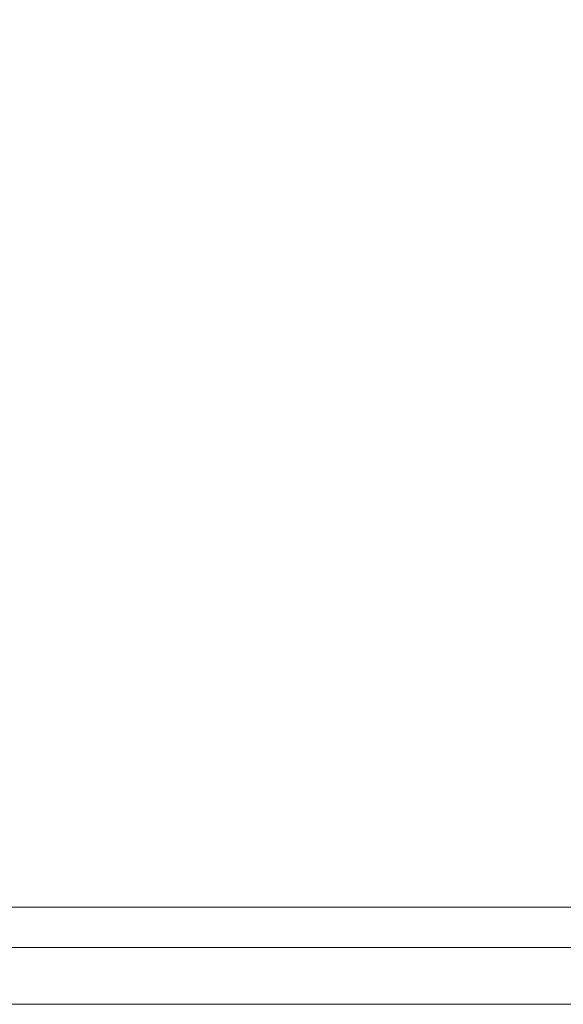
# Model space of a CAD drawing. Header units: millimetres. Extents: x -230 to 230, y -130 to 130.
# Tile 11 of 47: x -92 to -45, y -130 to -44. Entities that reach past the tile are written whole.
import ezdxf

# ---------------------------------------------------------------- set-up
doc = ezdxf.new("R2010")
doc.units = ezdxf.units.MM
doc.header["$LTSCALE"] = 25.4
doc.layers.add('Lighting-Moving Light', color=7, linetype='Continuous', lineweight=5, true_color=0x000000)

# ---------------------------------------------------------------- blocks, each defined once
blk = doc.blocks.new('Group-1')
at = {"layer": 'Lighting-Moving Light', "color": 7, "linetype": 'Continuous', "lineweight": 5, "transparency": 33554687}
for points, invisible_edges in [([(-503.576, 1.533, -25), (-503.576, 226.446, -25), (-761.075, 239.033, -25), (-761.075, -11.053, -25)], 14), ([(-770.152, 222.936, -116.924), (-519.672, 235.523, -116.924), (-519.672, -7.543, -116.924), (-757.565, -7.543, -116.924)], 11), ([(-503.576, 1.533, -25), (-761.075, -11.053, -25), (-516.162, -11.053, -25)], 9), ([(-516.419, -16.01, -108.457), (-760.819, -16.01, -108.457), (-757.565, -7.543, -116.924), (-519.672, -7.543, -116.924)], 10), ([(-516.162, -11.053, -25), (-761.075, -11.053, -25), (-760.819, -16.01, -29.957), (-516.419, -16.01, -29.957)], 10)]:
    blk.add_3dface(points, dxfattribs=dict(at, invisible_edges=invisible_edges))
blk.add_3dface([(-516.419, -16.01, -108.457), (-516.419, -16.01, -29.957), (-760.819, -16.01, -29.957), (-760.819, -16.01, -108.457)], dxfattribs=at)
at = {"layer": 'Lighting-Moving Light', "color": 0, "flags": 1}
for tag in ['Yoke', '3D_Symbol_Name', 'Weight', 'Weight', 'Wattage', 'Candlepower', 'Body', 'Model_Name', 'Beam_Angle', 'Field_Angle', 'Remarks', 'Beam_Angle_2', 'Field_Angle_2', 'Num_Channels', 'Frame_Size', 'Device_Type', 'FixtureID', 'Frame_Size', 'Base', 'Lens', 'Inst_Type', 'Lamp']:
    blk.add_attdef(tag, (-554.515, 111.223), '', height=0.18, dxfattribs=at)

msp = doc.modelspace()

# ---------------------------------------------------------------- block references
at = {"layer": 'Lighting-Moving Light', "color": 7, "transparency": 33554687}
msp.add_blockref('Group-1', (638.619, -113.99), dxfattribs=at)

doc.saveas('drawing.dxf')
